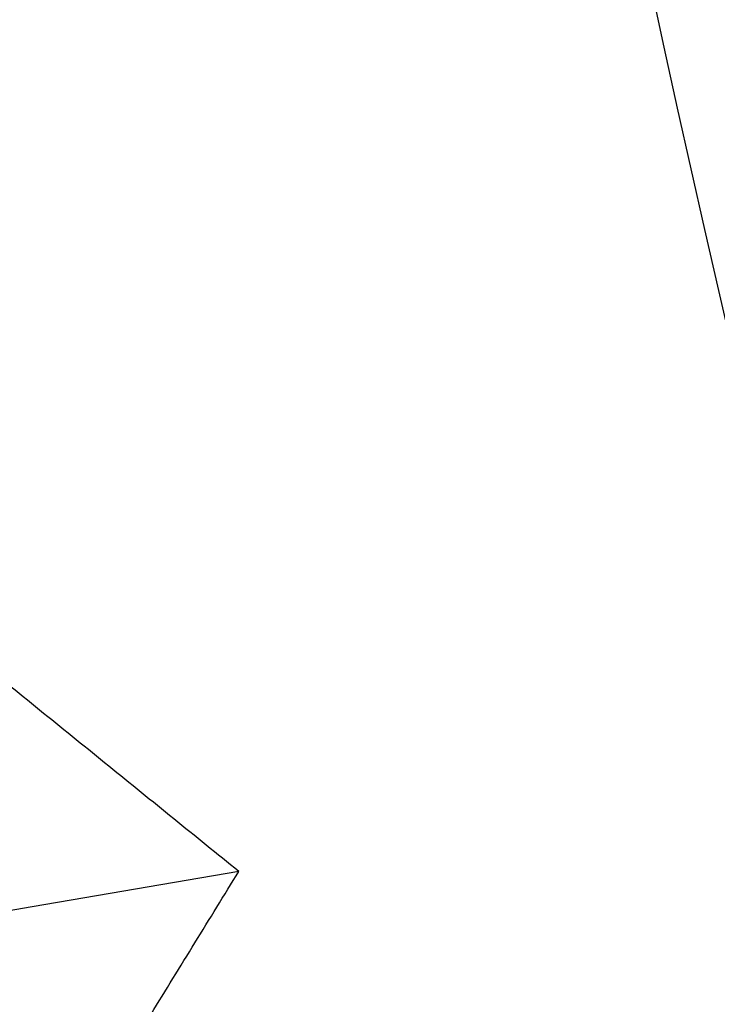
# Model space of a CAD drawing. Header units: millimetres. Extents: x -243.9 to -229.5, y -3.7 to 10.8.
# Tile 205 of 256: x -239.5658 to -239.4662, y 2.9953 to 3.1359. Entities that reach past the tile are written whole.
import ezdxf

# ---------------------------------------------------------------- set-up
doc = ezdxf.new("R2010")
doc.units = ezdxf.units.MM
doc.header["$MEASUREMENT"] = 0
doc.layers.add('Default', color=7, linetype='Continuous', true_color=0x000000)

msp = doc.modelspace()

# ---------------------------------------------------------------- linework, layer by layer
at = {"layer": 'Default'}
msp.add_open_spline([(-233.74053, 3.75, 127.80459), (-233.74032, 4.12956, 127.80459), (-233.8915, 4.88875, 127.80459), (-234.54504, 5.86697, 127.80459), (-235.36143, 6.40331, 127.80459), (-236.09399, 6.6153, 127.80459), (-236.83793, 6.68633, 127.80459), (-237.77926, 6.49911, 127.80459), (-238.5901, 5.95724, 127.80459), (-239.08118, 5.35311, 127.80459), (-239.34876, 4.83856, 127.80459), (-239.50594, 4.29657, 127.80459), (-239.5768, 3.55258, 127.80459), (-239.38968, 2.61129, 127.80459), (-238.84775, 1.80043, 127.80459), (-238.24365, 1.30935, 127.80459), (-237.72908, 1.04176, 127.80459), (-237.18711, 0.8846, 127.80459), (-236.44311, 0.81373, 127.80459), (-235.50182, 1.00085, 127.80459), (-234.69096, 1.54278, 127.80459), (-234.19988, 2.14688, 127.80459), (-233.9323, 2.66144, 127.80459), (-233.77504, 3.20347, 127.80459), (-233.74049, 3.56778, 127.80459), (-233.74053, 3.75, 127.80459)], degree=3, knots=[0, 0, 0, 0, 1.138799, 2.277597, 3.462038, 4.008616, 4.555194, 5.693993, 6.832791, 7.425012, 8.017233, 8.563811, 9.110389, 10.249187, 11.387986, 11.980206, 12.572427, 13.119005, 13.665583, 14.804381, 15.94318, 16.535401, 17.127621, 17.674199, 18.220777, 18.220777, 18.220777, 18.220777], dxfattribs=at)
for points, degree in [([(-239.53457, 3.01427, 127.84894), (-239.60886, 3.07448, 127.84894), (-239.68314, 3.1347, 127.84894)], 2), ([(-239.53457, 3.01427, 127.84894), (-240.79209, 2.79949, 123.5156), (-242.0496, 2.58471, 119.18227), (-243.30712, 2.36994, 114.84894)], 3), ([(-239.63475, 2.85135, 127.84894), (-239.58466, 2.93281, 127.84894), (-239.53457, 3.01427, 127.84894)], 2)]:
    msp.add_open_spline(points, degree=degree, dxfattribs=at)

doc.saveas('drawing.dxf')
